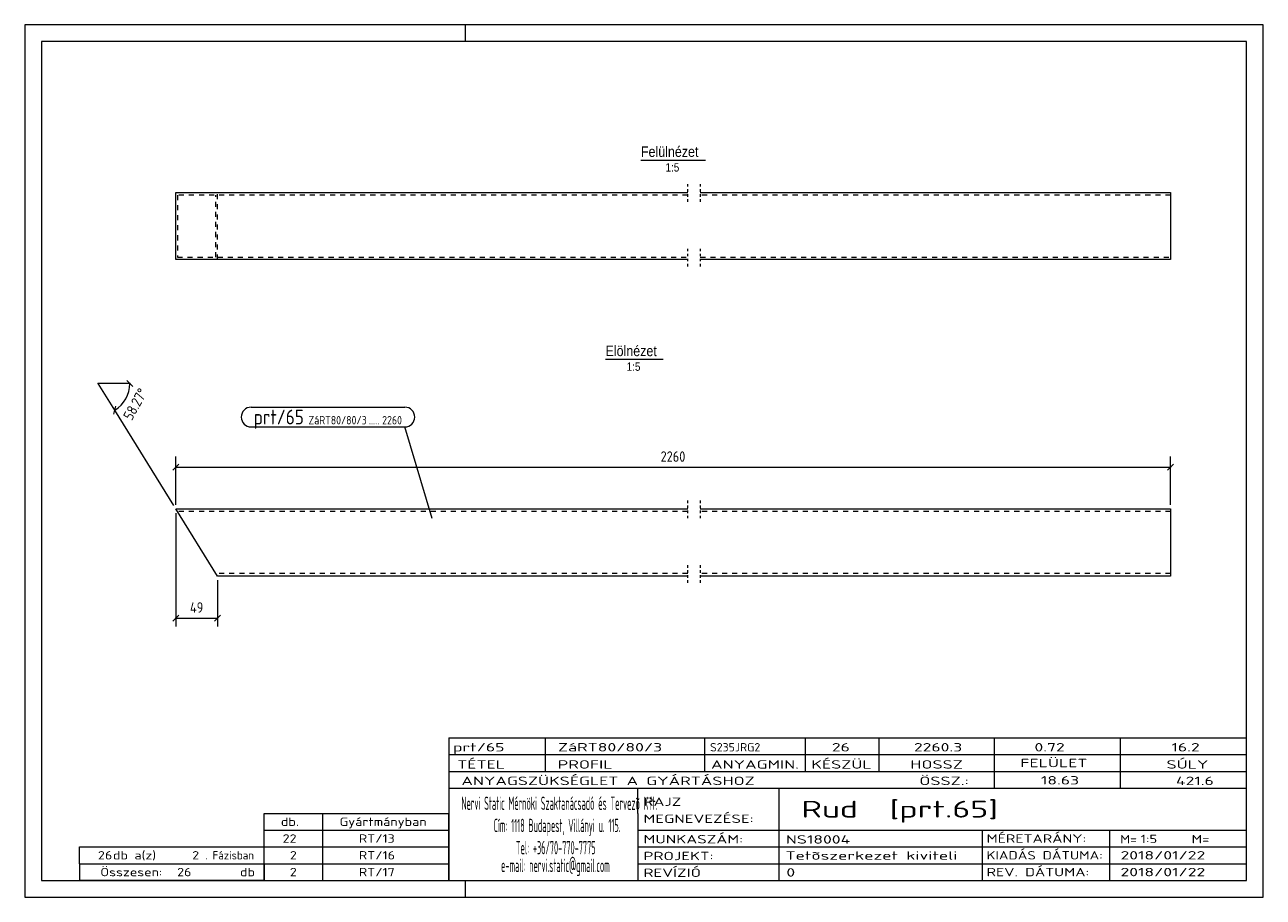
# Model space of a CAD drawing. Header units: millimetres. Extents: x 1 to 296, y 1 to 209.
import ezdxf

# ---------------------------------------------------------------- set-up
doc = ezdxf.new("R2010")
doc.units = ezdxf.units.MM
doc.header["$LTSCALE"] = 0.6
for name, pattern in [('XKITLINE00', [0]), ('XKITLINE01', [4, 1, -1, 1, -1]), ('XKITLINE02', [4, 2, -2])]:
    doc.linetypes.add(name, pattern=pattern)
for name, color, linetype, lineweight in [('DrawingSheet', 5, 'Continuous', 0), ('OtherObjectType', 1, 'Continuous', 0), ('Part', 2, 'Continuous', 0), ('PartMark', 3, 'Continuous', 0), ('Z-DIMENSIONS', 1, 'Continuous', 0)]:
    doc.layers.add(name, color=color, linetype=linetype, lineweight=lineweight)
doc.styles.add('ARIAL', font='ARIAL.TTF')
doc.styles.add('ISOCPEUR', font='ISOCPEUR.TTF')

msp = doc.modelspace()

# ---------------------------------------------------------------- linework, layer by layer
at = {"layer": 'DrawingSheet', "color": 2, "linetype": 'XKITLINE00', "lineweight": 0}
for p, q in [((296, 209), (1, 209)), ((1, 209), (1, 1)), ((106, 205), (106, 209)), ((296, 1), (296, 209)), ((106, 1), (106, 5)), ((1, 1), (296, 1))]:
    msp.add_line(p, q, dxfattribs=at)
at = {"layer": 'DrawingSheet', "color": 3, "linetype": 'XKITLINE00', "lineweight": 0}
for p, q in [((292, 205), (5, 205)), ((5, 205), (5, 5)), ((292, 5), (292, 205)), ((5, 5), (292, 5))]:
    msp.add_line(p, q, dxfattribs=at)
at = {"layer": 'OtherObjectType', "color": 6, "linetype": 'XKITLINE00', "lineweight": 0}
for p, q in [((147.77, 176.75), (163.15, 176.75)), ((139.34, 129.25), (153.06, 129.25))]:
    msp.add_line(p, q, dxfattribs=at)
at = {"layer": 'OtherObjectType', "color": 7, "linetype": 'XKITLINE00', "lineweight": 0}
for p, q in [((102, 39), (292, 39)), ((102, 39), (102, 35)), ((102, 39), (292, 39)), ((125, 35), (125, 39)), ((163, 35), (163, 39)), ((187, 35), (187, 39)), ((204.5, 35), (204.5, 39)), ((232, 35), (232, 39)), ((262, 35), (262, 39)), ((292, 35), (292, 39)), ((102, 35), (292, 35)), ((102, 35), (102, 5)), ((102, 35), (292, 35)), ((125, 31), (125, 35)), ((163, 31), (163, 35)), ((187, 31), (187, 35)), ((204.5, 31), (204.5, 35)), ((232, 31), (232, 35)), ((262, 31), (262, 35)), ((292, 31), (292, 35)), ((102, 31), (292, 31)), ((232, 27), (232, 31)), ((262, 27), (262, 31)), ((292, 27), (292, 31)), ((102, 27), (292, 27)), ((147, 21), (147, 27)), ((180.7, 17), (180.7, 27)), ((292, 21), (292, 27)), ((58, 21), (102, 21)), ((58, 17), (58, 21)), ((72, 17), (72, 21)), ((102, 17), (102, 21)), ((147, 21), (147, 5)), ((292, 17), (292, 21)), ((58, 17), (102, 17)), ((58, 13), (58, 17)), ((72, 13), (72, 17)), ((102, 13), (102, 17)), ((147, 17), (292, 17)), ((180.7, 5), (180.7, 17)), ((229.16, 13), (229.16, 17)), ((259.5, 5), (259.5, 17)), ((292, 13), (292, 17)), ((14, 9), (14, 13)), ((14, 13), (58, 13)), ((14, 13), (58, 13)), ((58, 9), (58, 13)), ((58, 13), (102, 13)), ((58, 9), (58, 13)), ((72, 9), (72, 13)), ((102, 9), (102, 13)), ((147, 13), (292, 13)), ((229.16, 5), (229.16, 13)), ((292, 9), (292, 13)), ((14, 9), (58, 9)), ((14, 9), (14, 5)), ((14, 9), (58, 9)), ((58, 9), (58, 5)), ((58, 9), (102, 9)), ((58, 5), (58, 9)), ((72, 5), (72, 9)), ((102, 5), (102, 9)), ((147, 9), (292, 9)), ((292, 5), (292, 9)), ((58, 5), (14, 5)), ((58, 5), (102, 5)), ((102, 5), (292, 5)), ((139.5, 5), (292, 5))]:
    msp.add_line(p, q, dxfattribs=at)
at = {"layer": 'Part', "color": 2, "linetype": 'XKITLINE00', "lineweight": 0}
for p, q in [((37.01, 153), (37.01, 169)), ((37.01, 169), (158.91, 169)), ((161.91, 169), (273.91, 169)), ((273.91, 169), (273.91, 153)), ((158.91, 153), (37.01, 153)), ((273.91, 153), (161.91, 153)), ((46.91, 77.56), (37.01, 93.56)), ((37.01, 93.56), (158.91, 93.56)), ((161.91, 93.56), (273.91, 93.56)), ((273.91, 93.56), (273.91, 77.56)), ((158.91, 77.56), (46.91, 77.56)), ((273.91, 77.56), (161.91, 77.56))]:
    msp.add_line(p, q, dxfattribs=at)
at = {"layer": 'Part', "color": 7, "linetype": 'XKITLINE02', "lineweight": 0}
for p, q in [((158.91, 168.4), (37.38, 168.4)), ((37.38, 168.4), (37.38, 153.6)), ((46.54, 153.6), (46.54, 168.4)), ((46.91, 153), (46.91, 169)), ((273.91, 168.4), (161.91, 168.4)), ((37.38, 153.6), (158.91, 153.6)), ((161.91, 153.6), (273.91, 153.6)), ((158.91, 92.96), (37.38, 92.96)), ((273.91, 92.96), (161.91, 92.96)), ((158.91, 78.16), (46.54, 78.16)), ((273.91, 78.16), (161.91, 78.16))]:
    msp.add_line(p, q, dxfattribs=at)
at = {"layer": 'Part', "color": 2, "linetype": 'XKITLINE01', "lineweight": 0}
for p, q in [((158.9, 171), (158.9, 166.4)), ((161.91, 171), (161.91, 166.4)), ((158.9, 155.6), (158.9, 151)), ((161.91, 155.6), (161.91, 151)), ((158.9, 95.56), (158.9, 90.96)), ((161.91, 95.56), (161.91, 90.96)), ((158.9, 80.16), (158.9, 75.56)), ((161.91, 80.16), (161.91, 75.56))]:
    msp.add_line(p, q, dxfattribs=at)
at = {"layer": 'PartMark', "color": 7, "linetype": 'XKITLINE00', "lineweight": 0}
for p, q in [((54.92, 117.83), (91.54, 117.83)), ((54.92, 113.13), (91.54, 113.13)), ((98.01, 91.33), (91.54, 113.13))]:
    msp.add_line(p, q, dxfattribs=at)
for centre, start, end in [((54.92, 115.48), 90, 270), ((91.54, 115.48), 270, 90)]:
    msp.add_arc(centre, 2.35, start, end, dxfattribs=at)
at = {"layer": 'Z-DIMENSIONS', "color": 7, "linetype": 'XKITLINE00', "lineweight": 0}
for p, q in [((26.71, 122.79), (25.29, 124.2)), ((26, 123.5), (18.5, 123.5)), ((22.44, 117.12), (18.5, 123.5)), ((22.22, 116.14), (22.67, 118.09)), ((36.49, 94.41), (22.44, 117.12)), ((37.72, 104.27), (36.3, 102.85)), ((37.01, 94.56), (37.01, 106.06)), ((37.01, 103.56), (273.91, 103.56)), ((274.61, 104.27), (273.2, 102.85)), ((273.91, 94.56), (273.91, 106.06)), ((37.01, 92.56), (37.01, 65.56)), ((46.91, 76.56), (46.91, 65.56)), ((37.72, 68.27), (36.3, 66.85)), ((47.61, 68.27), (46.2, 66.85)), ((37.01, 67.56), (46.91, 67.56))]:
    msp.add_line(p, q, dxfattribs=at)
msp.add_arc((18.5, 123.5), 7.5, 301.7336, 360, dxfattribs=at)
at = {"layer": 'Z-DIMENSIONS', "color": 7}
for p in [(18.5, 123.5), (26, 123.5), (22.44, 117.12)]:
    msp.add_point(p, dxfattribs=at)
at = {"layer": 'Z-DIMENSIONS', "color": 3}
for p in [(37.01, 103.56), (273.91, 103.56), (37.01, 67.56), (46.91, 67.56)]:
    msp.add_point(p, dxfattribs=at)

# ---------------------------------------------------------------- texts
at = {"layer": 'OtherObjectType', "color": 6, "style": 'ARIAL', "width": 0.85}
for s, height, p in [('Felülnézet', 2.5, (147.77, 177.5)), ('1:5', 2, (153.61, 174)), ('Elölnézet', 2.5, (139.34, 130)), ('1:5', 2, (144.35, 126.5))]:
    msp.add_text(s, height=height, dxfattribs=at).set_placement(p)
at = {"layer": 'OtherObjectType', "color": 7, "style": 'ISOCPEUR'}
for s, height, width, p in [('prt/65', 2, 1.525501, (103, 35.76)), ('ZáRT80/80/3', 2, 1.525501, (128, 35.76)), ('S235JRG2', 2, 1.02, (164.22, 35.76)), ('26', 2, 1.525501, (193.24, 35.76)), ('2260.3', 2, 1.525501, (212.78, 35.76)), ('0.72', 2, 1.525501, (241.51, 35.76)), ('16.2', 2, 1.525501, (274.14, 35.76)), ('TÉTEL', 2, 1.525501, (104, 31.66)), ('PROFIL', 2, 1.525501, (127.96, 31.66)), ('ANYAGMIN.', 2, 1.525501, (164.47, 31.66)), ('KÉSZÜL', 2, 1.525501, (188.37, 31.66)), ('HOSSZ', 2, 1.525501, (211.96, 31.66)), ('FELÜLET', 2, 1.525501, (238.13, 32)), ('SÚLY', 2, 1.525501, (272.96, 31.66)), ('ANYAGSZÜKSÉGLET A GYÁRTÁSHOZ', 2, 1.525501, (105, 27.75)), ('ÖSSZ.:', 2, 1.525501, (214.1, 27.75)), ('18.63', 2, 1.525501, (243.05, 27.88)), ('421.6', 2, 1.525501, (275.21, 27.75)), ('Nervi Static Mérnöki\xa0Szaktanácsadó\xa0és\xa0Tervezõ Kft.', 3.1765, 0.403093, (105, 21.82)), ('RAJZ', 2, 1.445, (148.38, 22.78)), ('Rud  [prt.65]', 4, 1.474651, (186, 20)), ('MEGNEVEZÉSE:', 2, 1.445, (148.38, 18.72)), ('db.', 2, 1.211571, (62, 18)), ('Gyártmányban', 2, 1.211571, (76, 18)), ('Cím:\xa01118 Budapest, Villányi u. 115.', 3.1765, 0.403093, (112.69, 16.53)), ('22', 2, 1.211571, (62.43, 14)), ('RT/13', 2, 1.211571, (80.57, 14)), ('MUNKASZÁM:', 2, 1.445, (148.38, 13.84)), ('NS18004', 2, 1.525501, (182.28, 13.78)), ('MÉRETARÁNY:', 2, 1.36, (230.1, 14)), ('M=', 2, 1.211571, (261.91, 13.84)), ('1:5', 2, 1.275, (266.79, 13.9)), ('M=', 2, 1.275, (278.95, 13.87)), ('26', 2, 1.211571, (18.43, 10)), ('db a(z)', 2, 1.211571, (22, 10)), ('2', 2, 1.211571, (40.86, 10)), ('. Fázisban', 2, 0.935, (44, 10)), ('2', 2, 1.211571, (64.14, 10)), ('RT/16', 2, 1.211571, (80.57, 10)), ('Tel:\xa0+36/70-770-7775', 3.1765, 0.403093, (117.97, 11.24)), ('PROJEKT:', 2, 1.445, (148.38, 9.84)), ('Tetõszerkezet kiviteli ', 2, 1.525501, (182.2, 9.94)), ('KIADÁS DÁTUMA:', 2, 1.275, (230.1, 10)), ('2018/01/22', 2, 1.525501, (262, 10)), ('e-mail:\xa0nervi.static@gmail.com', 3.1765, 0.403093, (114.45, 7)), ('Összesen:            db', 2, 1.211571, (19, 6)), ('26', 2, 1.211571, (37.29, 6)), ('2', 2, 1.211571, (64.14, 6)), ('RT/17', 2, 1.211571, (80.57, 6)), ('REVÍZIÓ', 2, 1.445, (148.38, 5.84)), ('0', 2, 1.525501, (182.41, 5.92)), ('REV. DÁTUMA:', 2, 1.36, (230.1, 6)), ('2018/01/22', 2, 1.525501, (262, 6))]:
    msp.add_text(s, height=height, dxfattribs=dict(at, width=width)).set_placement(p)
at = {"layer": 'PartMark', "color": 3, "style": 'ISOCPEUR', "width": 0.85}
msp.add_text('prt/65', height=3.5, dxfattribs=at).set_placement((55.52, 113.73))
at = {"layer": 'PartMark', "color": 4, "style": 'ISOCPEUR', "width": 0.85}
for s, p in [('ZáRT80/80/3', (68.6, 113.73)), ('2260', (86.13, 113.73)), ('.....', (82.95, 113.73))]:
    msp.add_text(s, height=2, dxfattribs=at).set_placement(p)
at = {"layer": 'Z-DIMENSIONS', "color": 3, "style": 'ISOCPEUR', "width": 0.85}
msp.add_text('58.27°', height=2.5, rotation=60.8653, dxfattribs=at).set_placement((26.5, 114.49))
for s, p in [('2260', (152.45, 104.81)), ('49', (40.35, 68.81))]:
    msp.add_text(s, height=2.5, dxfattribs=at).set_placement(p)

doc.saveas('drawing.dxf')
